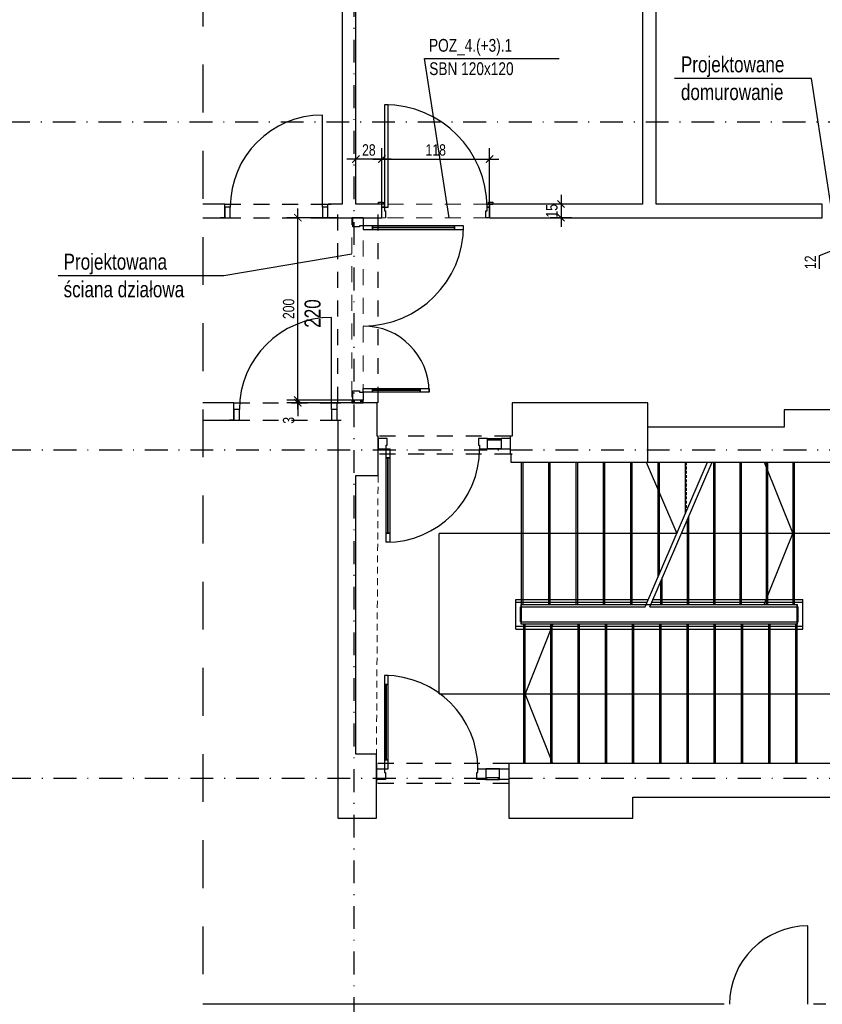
# Model space of a CAD drawing. Header units: metres. Extents: x -1557 to 3643, y -1033 to 1991.
# Tile 8 of 11: x 1221 to 2101, y -15 to 1065. Entities that reach past the tile are written whole.
import ezdxf

# ---------------------------------------------------------------- set-up
doc = ezdxf.new("R2010")
doc.units = ezdxf.units.M
doc.header["$LTSCALE"] = 50
doc.header["$MEASUREMENT"] = 0
for name, pattern in [('DO', [1, 0.5, -0.24, 0.02, -0.24]), ('DP', [0.63, 0.35, -0.28]), ('GESTRICHELT2', [0.09375, 0.0625, -0.03125]), ('Przer. długie kreski', [0.25, 0.15, -0.1])]:
    doc.linetypes.add(name, pattern=pattern)
for name, color, linetype in [('A_konstrukcja_', 7, 'Continuous'), ('A_schody', 7, 'Continuous'), ('A_ściany', 7, 'Continuous'), ('BS_lpd', 1, 'DP'), ('BS_odn', 1, 'Continuous'), ('BS_txs', 2, 'Continuous'), ('BS_wym', 1, 'Continuous'), ('BZ_odn', 1, 'Continuous'), ('BZ_osd', 1, 'DO'), ('BZ_txs', 2, 'Continuous'), ('k3_projektowane sciany', 2, 'Continuous'), ('k3_sciany istn', 1, 'DP')]:
    doc.layers.add(name, color=color, linetype=linetype)
doc.styles.add('BIKTS', font='bikromsw.shx', dxfattribs={"width": 0.8})
doc.styles.add('BIKWYM', font='bikromsw.shx', dxfattribs={"width": 0.8})
doc.dimstyles.new('BS_BGR_50', dxfattribs={"dimscale": 0.5, "dimtxt": 25, "dimasz": 1.666667, "dimexe": 0, "dimexo": 0, "dimgap": 0, "dimtad": 0, "dimdec": 1, "dimrnd": 0.5, "dimzin": 9, "dimdsep": 46, "dimtxsty": 'BIKWYM', "dimblk": 'NONE', "dimcen": 0, "dimse1": 1, "dimse2": 1, "dimclrd": 256, "dimclre": 256, "dimclrt": 7, "dimadec": 0, "dimazin": 0, "dimtfac": 0.033333, "dimtdec": 1, "dimtmove": 0, "dimatfit": 3, "dimldrblk": 'NONE', "dimfxl": 1, "dimtvp": 0.8, "dimtolj": 1, "dimarcsym": 0})
doc.dimstyles.new('BS_KP_50', dxfattribs={"dimscale": 0.5, "dimtxt": 25, "dimasz": 16, "dimexe": 24, "dimexo": 0, "dimgap": 0, "dimtad": 0, "dimdec": 1, "dimrnd": 0.5, "dimzin": 9, "dimdsep": 46, "dimtxsty": 'BIKWYM', "dimblk": 'ARCHTICK', "dimblk1": 'ARCHTICK', "dimblk2": 'WYM-KP', "dimcen": 0, "dimdle": 20, "dimclrd": 256, "dimclre": 256, "dimclrt": 7, "dimadec": 0, "dimazin": 0, "dimtfac": 0.033333, "dimtdec": 1, "dimtmove": 0, "dimatfit": 3, "dimldrblk": 'ARCHTICK', "dimfxl": 1, "dimtvp": 0.8, "dimtfillclr": 256, "dimtolj": 1, "dimarcsym": 0})
doc.dimstyles.new('BZ_BGR_50', dxfattribs={"dimscale": 0.5, "dimtxt": 25, "dimasz": 1.666667, "dimexe": 0, "dimexo": 0, "dimgap": 0, "dimtad": 0, "dimdec": 1, "dimrnd": 0.5, "dimzin": 9, "dimdsep": 46, "dimtxsty": 'BIKWYM', "dimblk": 'NONE', "dimcen": 0, "dimse1": 1, "dimse2": 1, "dimclrd": 256, "dimclre": 256, "dimclrt": 7, "dimadec": 0, "dimazin": 0, "dimtfac": 0.033333, "dimtdec": 1, "dimtmove": 0, "dimatfit": 3, "dimldrblk": 'NONE', "dimfxl": 1, "dimtvp": 0.8, "dimtolj": 1, "dimarcsym": 0})
pattern_1 = [(45, (-18805.569, -3858.441), (-5.7024626, 5.7024626), []), (45, (-18799.867, -3858.441), (-5.7024626, 5.7024626), [4.0323, -2.0161])]

# ---------------------------------------------------------------- blocks, each defined once
blk = doc.blocks.new('_ArchTick')
at = {"color": 0, "linetype": 'ByBlock', "const_width": 0.15}
blk.add_lwpolyline([(-0.5, -0.5), (0.5, 0.5)], dxfattribs=at)
blk = doc.blocks.new('*D208')
at = {"layer": 'BS_wym', "lineweight": -2}
for p, q in [((1525.7, 647.4), (1525.7, 655.4)), ((1584.9, 647.4), (1513.7, 647.4)), ((1568.7, 644.5), (1513.7, 644.5)), ((1525.7, 647.4), (1525.7, 644.5)), ((1525.7, 644.5), (1525.7, 629.8))]:
    blk.add_line(p, q, dxfattribs=at)
at = {"layer": 'Defpoints', "color": 0}
for p in [(1525.7, 644.5), (1568.7, 644.5), (1584.9, 647.4)]:
    blk.add_point(p, dxfattribs=at)
at = {"layer": 'BS_wym', "lineweight": -2, "xscale": 8, "yscale": 8, "zscale": 8}
for p, rotation in [((1525.7, 647.4), 270), ((1525.7, 644.5), 90)]:
    blk.add_blockref('_ArchTick', p, dxfattribs=dict(at, rotation=rotation))
at = {"layer": 'BS_wym', "color": 7, "insert": (1515.7, 625.2), "char_height": 12.5, "attachment_point": 5, "rotation": 90, "style": 'BIKWYM'}
blk.add_mtext('\\A1;3', dxfattribs=at)
blk = doc.blocks.new('WYM-KP')
blk.add_hatch(color=256).paths.add_polyline_path([(-3, 0, 1), (3, 0, 1)])
blk.add_circle((0, 0), 3)
blk = doc.blocks.new('*D209')
at = {"layer": 'BS_wym', "lineweight": -2}
for p, q in [((1525.7, 637.4), (1525.7, 857.4)), ((1569.4, 847.4), (1513.7, 847.4)), ((1584.9, 647.4), (1513.7, 647.4))]:
    blk.add_line(p, q, dxfattribs=at)
at = {"layer": 'Defpoints', "color": 0}
for p in [(1525.7, 847.4), (1569.4, 847.4), (1584.9, 647.4)]:
    blk.add_point(p, dxfattribs=at)
at = {"layer": 'BS_wym', "lineweight": -2, "xscale": 8, "yscale": 8, "zscale": 8}
for p, rotation in [((1525.7, 847.4), 90), ((1525.7, 647.4), 270)]:
    blk.add_blockref('_ArchTick', p, dxfattribs=dict(at, rotation=rotation))
at = {"layer": 'BS_wym', "color": 7, "insert": (1515.7, 747.4), "char_height": 12.5, "attachment_point": 5, "rotation": 90, "style": 'BIKWYM'}
blk.add_mtext('\\A1;200', dxfattribs=at)
blk = doc.blocks.new('_None')
blk = doc.blocks.new('*D210')
at = {"layer": 'BS_wym', "lineweight": -2}
for p, q in [((1589.4, 862.4), (1589.4, 923.6)), ((1617.9, 862.4), (1617.9, 923.6)), ((1627.9, 911.6), (1579.4, 911.6))]:
    blk.add_line(p, q, dxfattribs=at)
at = {"layer": 'Defpoints', "color": 0}
for p in [(1589.4, 911.6), (1589.4, 862.4), (1617.9, 862.4)]:
    blk.add_point(p, dxfattribs=at)
at = {"layer": 'BS_wym', "lineweight": -2, "xscale": 8, "yscale": 8, "zscale": 8, "rotation": 180}
blk.add_blockref('_ArchTick', (1589.4, 911.6), dxfattribs=at)
at = {"layer": 'BS_wym', "lineweight": -2, "xscale": 8, "yscale": 8, "zscale": 8}
blk.add_blockref('_ArchTick', (1617.9, 911.6), dxfattribs=at)
at = {"layer": 'BS_wym', "color": 7, "insert": (1603.6, 921.6), "char_height": 12.5, "attachment_point": 5, "style": 'BIKWYM'}
blk.add_mtext('\\A1;28', dxfattribs=at)
blk = doc.blocks.new('*D211')
at = {"layer": 'BS_wym', "lineweight": -2}
for p, q in [((1617.9, 862.4), (1617.9, 923.6)), ((1735.9, 862.4), (1735.9, 923.6)), ((1607.9, 911.6), (1745.9, 911.6))]:
    blk.add_line(p, q, dxfattribs=at)
at = {"layer": 'Defpoints', "color": 0}
for p in [(1735.9, 911.6), (1617.9, 862.4), (1735.9, 862.4)]:
    blk.add_point(p, dxfattribs=at)
at = {"layer": 'BS_wym', "lineweight": -2, "xscale": 8, "yscale": 8, "zscale": 8, "rotation": 180}
blk.add_blockref('_ArchTick', (1617.9, 911.6), dxfattribs=at)
at = {"layer": 'BS_wym', "lineweight": -2, "xscale": 8, "yscale": 8, "zscale": 8}
blk.add_blockref('_ArchTick', (1735.9, 911.6), dxfattribs=at)
at = {"layer": 'BS_wym', "color": 7, "insert": (1676.9, 921.6), "char_height": 12.5, "attachment_point": 5, "style": 'BIKWYM'}
blk.add_mtext('\\A1;118', dxfattribs=at)
blk = doc.blocks.new('*D212')
at = {"layer": 'BS_wym', "lineweight": -2}
for p, q in [((1814.2, 872.4), (1814.2, 837.4)), ((1825.6, 862.4), (1802.2, 862.4)), ((1825.6, 847.4), (1802.2, 847.4))]:
    blk.add_line(p, q, dxfattribs=at)
at = {"layer": 'Defpoints', "color": 0}
for p in [(1825.6, 862.4), (1814.2, 847.4), (1825.6, 847.4)]:
    blk.add_point(p, dxfattribs=at)
at = {"layer": 'BS_wym', "lineweight": -2, "xscale": 8, "yscale": 8, "zscale": 8}
for p, rotation in [((1814.2, 862.4), 90), ((1814.2, 847.4), 270)]:
    blk.add_blockref('_ArchTick', p, dxfattribs=dict(at, rotation=rotation))
at = {"layer": 'BS_wym', "color": 7, "insert": (1804.2, 854.9), "char_height": 12.5, "attachment_point": 5, "rotation": 90, "style": 'BIKWYM'}
blk.add_mtext('\\A1;15', dxfattribs=at)
blk = doc.blocks.new('*D225')
at = {"layer": 'BS_wym', "lineweight": -2}
for p, q in [((2266.9, 833.2), (2138.6, 833.2)), ((2150.6, 833.2), (2150.6, 841.2)), ((2150.6, 833.2), (2150.6, 821.2)), ((2097.5, 805.9), (2150.6, 827.2)), ((2266.9, 821.2), (2138.6, 821.2)), ((2150.6, 821.2), (2150.6, 813.2)), ((2097.5, 791.2), (2097.5, 805.9))]:
    blk.add_line(p, q, dxfattribs=at)
at = {"layer": 'Defpoints', "color": 0}
for p in [(2266.9, 833.2), (2150.6, 821.2), (2266.9, 821.2)]:
    blk.add_point(p, dxfattribs=at)
at = {"layer": 'BS_wym', "lineweight": -2, "xscale": 8, "yscale": 8, "zscale": 8}
for p, rotation in [((2150.6, 833.2), 270), ((2150.6, 821.2), 90)]:
    blk.add_blockref('_ArchTick', p, dxfattribs=dict(at, rotation=rotation))
at = {"layer": 'BS_wym', "color": 7, "insert": (2087.5, 798.5), "char_height": 12.5, "attachment_point": 5, "rotation": 90, "style": 'BIKWYM'}
blk.add_mtext('\\A1;12', dxfattribs=at)

msp = doc.modelspace()

# ---------------------------------------------------------------- hatches: boundary and pattern name
at = {"layer": 'k3_projektowane sciany', "linetype": 'Continuous'}
h = msp.add_hatch(dxfattribs=at)
h.set_pattern_fill('FP_65', color=256, scale=100, style=0, pattern_type=2)
h.set_pattern_definition(pattern_1)
h.paths.add_polyline_path([(1584.9, 644.5), (1586.2, 644.5), (1586.2, 647.4), (1585.9, 647.4), (1584.9, 647.4)])
h = msp.add_hatch(dxfattribs=at)
h.set_pattern_fill('FP_65', color=256, scale=100, style=0, pattern_type=2)
h.set_pattern_definition(pattern_1)
h.paths.add_polyline_path([(1586.2, 644.5), (1587.4, 644.5), (1587.4, 647.4), (1586.2, 647.4)])
h = msp.add_hatch(dxfattribs=at)
h.set_pattern_fill('FP_65', color=256, scale=100, style=0, pattern_type=2)
h.set_pattern_definition(pattern_1)
h.paths.add_polyline_path([(1594.9, 644.5), (1596.2, 644.5), (1596.2, 647.4), (1594.9, 647.4)])
h = msp.add_hatch(dxfattribs=at)
h.set_pattern_fill('FP_65', color=256, scale=100, style=0, pattern_type=2)
h.set_pattern_definition(pattern_1)
h.paths.add_polyline_path([(1596.2, 644.5), (1597.4, 644.5), (1597.4, 647.4), (1596.2, 647.4)])

# ---------------------------------------------------------------- linework, layer by layer
at = {"layer": 'A_konstrukcja_', "color": 1, "linetype": 'Przer. długie kreski', "lineweight": 13}
msp.add_line((1613.7, 564.6), (1611.9, 259), dxfattribs=at)
at = {"layer": 'A_schody', "color": 1, "linetype": 'GESTRICHELT2', "lineweight": 13}
msp.add_line((1951.8, 579.2), (1951.8, 525.9), dxfattribs=at)
at = {"layer": 'A_ściany', "color": 30, "linetype": 'Continuous', "lineweight": 13}
msp.add_line((1621.9, 847.4), (1617.9, 847.4), dxfattribs=at)
at = {"layer": 'BS_lpd', "ltscale": 3}
msp.add_lwpolyline([(1421.5, 1582.2), (1421.5, -337.1)], dxfattribs=at)
at = {"layer": 'BZ_osd'}
for p, q in [((1587.4, -382.4), (1587.4, 1629.4)), ((2432.1, 952.3), (-1311.5, 952.3)), ((2533.1, 592.3), (-1311.5, 592.3)), ((2533.1, 232.3), (-1311.5, 232.3))]:
    msp.add_line(p, q, dxfattribs=at)
at = {"layer": 'k3_projektowane sciany', "color": 252, "linetype": 'Continuous'}
for p, q in [((1620.7, 971.3), (1620.7, 858.9)), ((1624.7, 971.3), (1620.7, 971.3)), ((1624.7, 858.9), (1624.7, 971.3)), ((1734.6, 864.3), (1739.6, 864.3)), ((1734.6, 862.4), (1734.6, 864.3)), ((1739.6, 864.3), (1739.6, 862.4)), ((1620.4, 858.9), (1617.9, 858.9)), ((1617.9, 858.9), (1620.7, 858.9)), ((1620.4, 862.4), (1620.4, 858.9)), ((1620.7, 858.9), (1620.7, 854.9)), ((1620.7, 858.9), (1624.7, 858.9)), ((1620.7, 854.9), (1621.9, 854.9)), ((1621.9, 854.9), (1621.9, 847.4)), ((1731.9, 847.4), (1731.9, 854.9)), ((1731.9, 854.9), (1733.1, 854.9)), ((1733.1, 854.9), (1733.1, 858.9)), ((1733.1, 858.9), (1735.9, 858.9)), ((1733.4, 858.9), (1733.4, 862.4)), ((1733.4, 862.4), (1735.9, 862.4)), ((1735.9, 858.9), (1733.4, 858.9)), ((1739.6, 862.4), (1734.6, 862.4)), ((1735.9, 862.4), (1739.6, 862.4)), ((1735.9, 862.4), (1739.6, 862.4)), ((1586.2, 847.4), (1585.9, 847.4)), ((1585.9, 847.4), (1597.4, 847.4)), ((1585.9, 837.4), (1585.9, 847.4)), ((1586.2, 847.4), (1585.9, 847.4)), ((1587.4, 847.4), (1586.2, 847.4)), ((1587.4, 847.4), (1586.2, 847.4)), ((1594.9, 847.4), (1587.4, 847.4)), ((1594.9, 847.4), (1587.4, 847.4)), ((1596.2, 847.4), (1594.9, 847.4)), ((1596.2, 847.4), (1594.9, 847.4)), ((1597.4, 847.4), (1596.2, 847.4)), ((1597.4, 847.4), (1596.2, 847.4)), ((1597.4, 847.4), (1597.4, 838.6)), ((1735.9, 847.4), (1731.9, 847.4)), ((1593.4, 837.4), (1585.9, 837.4)), ((1597.4, 838.6), (1593.4, 838.6)), ((1593.4, 838.6), (1593.4, 837.4)), ((1607.4, 838.6), (1597.4, 838.6)), ((1597.4, 838.6), (1597.4, 834.6)), ((1597.4, 834.6), (1607.4, 834.6)), ((1607.4, 838.6), (1607.4, 836.6)), ((1697.4, 838.6), (1607.4, 838.6)), ((1607.4, 834.6), (1607.4, 838.6)), ((1607.4, 836.6), (1697.4, 836.6)), ((1607.4, 836.6), (1607.4, 834.6)), ((1697.4, 836.6), (1607.4, 836.6)), ((1697.4, 836.6), (1607.4, 836.6)), ((1607.4, 834.6), (1697.4, 834.6)), ((1697.4, 836.6), (1697.4, 838.6)), ((1707.4, 838.6), (1697.4, 838.6)), ((1697.4, 838.6), (1697.4, 834.6)), ((1697.4, 834.6), (1697.4, 836.6)), ((1697.4, 834.6), (1707.4, 834.6)), ((1707.4, 834.6), (1707.4, 838.6)), ((1597.4, 660.2), (1607.4, 660.2)), ((1597.4, 656.2), (1597.4, 660.2)), ((1607.4, 658.2), (1607.4, 660.2)), ((1607.4, 660.2), (1659.8, 660.2)), ((1607.4, 660.2), (1607.4, 656.2)), ((1659.8, 660.2), (1659.8, 658.2)), ((1659.8, 656.2), (1659.8, 660.2)), ((1659.8, 660.2), (1669.8, 660.2)), ((1669.8, 660.2), (1669.8, 656.2)), ((1585.9, 657.4), (1593.4, 657.4)), ((1585.9, 647.4), (1585.9, 657.4)), ((1593.4, 657.4), (1593.4, 656.2)), ((1593.4, 656.2), (1597.4, 656.2)), ((1597.4, 656.2), (1597.4, 647.4)), ((1607.4, 656.2), (1597.4, 656.2)), ((1607.4, 656.2), (1607.4, 658.2)), ((1607.4, 658.2), (1659.8, 658.2)), ((1659.8, 658.2), (1607.4, 658.2)), ((1659.8, 658.2), (1607.4, 658.2)), ((1659.8, 656.2), (1607.4, 656.2)), ((1659.8, 658.2), (1659.8, 656.2)), ((1669.8, 656.2), (1659.8, 656.2)), ((1585.9, 647.4), (1584.9, 647.4)), ((1586.2, 647.4), (1585.9, 647.4)), ((1586.2, 647.4), (1585.9, 647.4)), ((1597.4, 647.4), (1596.2, 647.4)), ((1597.4, 647.4), (1596.2, 647.4))]:
    msp.add_line(p, q, dxfattribs=at)
at = {"layer": 'k3_projektowane sciany', "linetype": 'DP', "lineweight": 5}
for p, q in [((1735.9, 862.4), (1617.9, 862.4)), ((1584.9, 650.7), (1584.9, 847.4)), ((1597.4, 647.4), (1597.4, 847.4)), ((1735.9, 847.4), (1617.9, 847.4))]:
    msp.add_line(p, q, dxfattribs=at)
at = {"layer": 'k3_projektowane sciany', "linetype": 'Continuous'}
for p, q in [((1597.4, 647.4), (1585.9, 647.4)), ((1586.2, 647.4), (1586.2, 644.5)), ((1587.4, 647.4), (1586.2, 647.4)), ((1587.4, 647.4), (1586.2, 647.4)), ((1587.4, 647.4), (1587.4, 644.5)), ((1594.9, 647.4), (1587.4, 647.4)), ((1594.9, 647.4), (1587.4, 647.4)), ((1594.9, 644.5), (1594.9, 647.4)), ((1596.2, 647.4), (1594.9, 647.4)), ((1596.2, 647.4), (1594.9, 647.4)), ((1596.2, 644.5), (1596.2, 647.4))]:
    msp.add_line(p, q, dxfattribs=at)
at = {"layer": 'k3_projektowane sciany', "flags": 128}
msp.add_lwpolyline([(2100.6, 847.4), (2100.6, 862.4)], dxfattribs=at)
at = {"layer": 'k3_projektowane sciany', "linetype": 'Continuous', "flags": 128}
for points in [[(1584.9, 647.4), (1584.9, 644.5)], [(1584.9, 644.5), (1586.2, 644.5)], [(1586.2, 644.5), (1587.4, 644.5)], [(1587.4, 644.5), (1594.9, 644.5)], [(1594.9, 644.5), (1596.2, 644.5)], [(1596.2, 644.5), (1597.4, 644.5)], [(1597.4, 644.5), (1597.4, 647.4)]]:
    msp.add_lwpolyline(points, dxfattribs=at)
at = {"layer": 'k3_projektowane sciany', "color": 252, "linetype": 'Continuous'}
for centre, radius, start, end in [((1620.7, 858.9), 112.4, 0, 90), ((1597.4, 838.6), 110, 270, 0), ((1597.4, 656.2), 72.4, 0, 90)]:
    msp.add_arc(centre, radius, start, end, dxfattribs=at)
at = {"layer": 'k3_sciany istn', "linetype": 'Continuous'}
for p, q in [((1552.6, 858.9), (1552.6, 959.9)), ((1614.2, 862.4), (1614.2, 864.3)), ((1614.2, 864.3), (1619.2, 864.3)), ((1619.2, 864.3), (1619.2, 862.4)), ((1445.6, 862.4), (1441.9, 862.4)), ((1445.6, 862.4), (1441.9, 862.4)), ((1445.6, 858.9), (1445.6, 862.4)), ((1445.6, 858.9), (1445.6, 862.4)), ((1445.6, 847.4), (1445.6, 858.9)), ((1451.6, 858.9), (1445.6, 858.9)), ((1445.6, 858.9), (1445.6, 847.4)), ((1445.6, 847.4), (1445.6, 858.9)), ((1451.6, 847.4), (1451.6, 858.9)), ((1558.6, 858.9), (1552.6, 858.9)), ((1552.6, 858.9), (1552.6, 847.4)), ((1558.6, 862.4), (1562.3, 862.4)), ((1558.6, 858.9), (1558.6, 862.4)), ((1558.6, 858.9), (1558.6, 862.4)), ((1558.6, 862.4), (1562.3, 862.4)), ((1558.6, 847.4), (1558.6, 858.9)), ((1558.6, 847.4), (1558.6, 858.9)), ((1558.6, 847.4), (1558.6, 858.9)), ((1617.9, 862.4), (1614.2, 862.4)), ((1619.2, 862.4), (1614.2, 862.4)), ((1617.9, 862.4), (1614.2, 862.4)), ((1617.9, 858.9), (1617.9, 862.4)), ((1617.9, 858.9), (1617.9, 862.4)), ((1617.9, 858.9), (1617.9, 862.4)), ((1617.9, 847.4), (1617.9, 858.9)), ((1617.9, 847.4), (1617.9, 858.9)), ((1617.9, 847.4), (1617.9, 858.9)), ((1735.9, 858.9), (1735.9, 862.4)), ((1735.9, 862.4), (1735.9, 858.9)), ((1735.9, 858.9), (1735.9, 862.4)), ((1735.9, 847.4), (1735.9, 858.9)), ((1735.9, 858.9), (1735.9, 847.4)), ((1735.9, 847.4), (1735.9, 858.9)), ((1445.6, 847.4), (1440.9, 847.4)), ((1445.6, 847.4), (1440.9, 847.4)), ((1445.6, 847.4), (1451.6, 847.4)), ((1552.6, 847.4), (1558.6, 847.4)), ((1558.6, 847.4), (1563.3, 847.4)), ((1558.6, 847.4), (1563.3, 847.4)), ((1585.9, 847.4), (1584.9, 847.4)), ((1562.7, 637), (1562.7, 738)), ((1455.7, 644.5), (1452, 644.5)), ((1455.7, 644.5), (1452, 644.5)), ((1455.7, 637), (1455.7, 644.5)), ((1455.7, 637), (1455.7, 644.5)), ((1455.7, 625.5), (1455.7, 637)), ((1461.7, 637), (1455.7, 637)), ((1455.7, 637), (1455.7, 625.5)), ((1455.7, 625.5), (1455.7, 637)), ((1461.7, 625.5), (1461.7, 637)), ((1568.7, 637), (1562.7, 637)), ((1562.7, 637), (1562.7, 625.5)), ((1568.7, 644.5), (1572.4, 644.5)), ((1568.7, 637), (1568.7, 644.5)), ((1568.7, 637), (1568.7, 644.5)), ((1568.7, 644.5), (1572.4, 644.5)), ((1568.7, 625.5), (1568.7, 637)), ((1568.7, 625.5), (1568.7, 637)), ((1568.7, 625.5), (1568.7, 637)), ((1455.7, 625.5), (1451, 625.5)), ((1455.7, 625.5), (1451, 625.5)), ((1455.7, 625.5), (1461.7, 625.5)), ((1562.7, 625.5), (1568.7, 625.5)), ((1568.7, 625.5), (1573.4, 625.5)), ((1568.7, 625.5), (1573.4, 625.5)), ((1613.7, 605.4), (1613.7, 607.9)), ((1613.7, 593.9), (1613.7, 605.4)), ((1613.7, 605.4), (1613.7, 593.9)), ((1623.7, 605.4), (1613.7, 605.4)), ((1613.7, 593.9), (1613.7, 605.4)), ((1623.7, 597.9), (1623.7, 605.4)), ((1723.7, 605.4), (1723.7, 597.9)), ((1733.7, 605.4), (1723.7, 605.4)), ((1733.7, 593.9), (1733.7, 605.4)), ((1733.7, 605.4), (1748.7, 605.4)), ((1733.7, 593.9), (1733.7, 605.4)), ((1758.7, 605.4), (1748.7, 605.4)), ((1748.7, 605.4), (1748.7, 593.9)), ((1748.7, 605.4), (1748.7, 593.9)), ((1758.7, 605.4), (1758.7, 607.9)), ((1758.7, 593.9), (1758.7, 605.4)), ((1758.7, 593.9), (1758.7, 605.4)), ((1758.7, 593.9), (1758.7, 605.4)), ((1613.7, 587.9), (1613.7, 593.9)), ((1613.7, 593.9), (1622.5, 593.9)), ((1622.5, 593.9), (1622.5, 597.9)), ((1622.5, 597.9), (1623.7, 597.9)), ((1622.5, 583.9), (1622.5, 593.9)), ((1622.5, 593.9), (1626.5, 593.9)), ((1626.5, 593.9), (1626.5, 583.9)), ((1723.7, 597.9), (1724.9, 597.9)), ((1724.9, 597.9), (1724.9, 593.9)), ((1724.9, 593.9), (1733.7, 593.9)), ((1748.7, 603.6), (1733.7, 603.6)), ((1748.7, 593.9), (1733.7, 593.9)), ((1733.7, 593.9), (1748.7, 593.9)), ((1748.7, 593.9), (1758.7, 593.9)), ((1758.7, 587.9), (1758.7, 593.9)), ((1622.5, 583.9), (1624.5, 583.9)), ((1622.5, 501.5), (1622.5, 583.9)), ((1626.5, 583.9), (1622.5, 583.9)), ((1624.5, 583.9), (1624.5, 501.5)), ((1624.5, 583.9), (1626.5, 583.9)), ((1624.5, 501.5), (1624.5, 583.9)), ((1624.5, 501.5), (1624.5, 583.9)), ((1626.5, 583.9), (1626.5, 501.5)), ((1770.7, 579.2), (1770.7, 401.8)), ((1772.2, 579.2), (1772.2, 423.2)), ((1800.6, 579.2), (1800.6, 423.2)), ((1802.1, 579.2), (1802.1, 423.2)), ((1830.6, 579.2), (1830.6, 423.2)), ((1832.1, 579.2), (1832.1, 423.2)), ((1860.5, 579.2), (1860.5, 423.2)), ((1862, 579.2), (1862, 423.2)), ((1890.4, 579.2), (1890.4, 423.2)), ((1891.9, 579.2), (1891.9, 423.2)), ((1906.5, 420.7), (1974.8, 579.2)), ((1907.6, 579.2), (1941.2, 501.2)), ((1911.5, 420.7), (1979.8, 579.2)), ((1920.4, 579.2), (1920.4, 452.9)), ((1921.9, 579.2), (1921.9, 456.4)), ((1950.3, 579.2), (1950.3, 522.4)), ((1981.3, 579.2), (1981.3, 423.2)), ((1982.8, 579.2), (1982.8, 423.2)), ((2010.2, 579.2), (2010.2, 423.2)), ((2011.7, 579.2), (2011.7, 423.2)), ((2037, 579.2), (2068.2, 501.2)), ((2039.2, 579.2), (2039.2, 423.2)), ((2040.7, 579.2), (2040.7, 423.2)), ((2068.2, 579.2), (2068.2, 423.2)), ((2069.7, 579.2), (2069.7, 423.2)), ((1953.8, 518.9), (1953.8, 423.2)), ((1952.3, 515.4), (1952.3, 423.2)), ((1624.5, 501.5), (1622.5, 501.5)), ((1622.5, 491.5), (1622.5, 501.5)), ((1622.5, 501.5), (1626.5, 501.5)), ((1626.5, 501.5), (1624.5, 501.5)), ((1626.5, 501.5), (1626.5, 491.5)), ((1941.2, 501.2), (1680.7, 501.2)), ((1680.7, 325.4), (1680.7, 501.2)), ((2158, 501.2), (1946.2, 501.2)), ((2037, 423.2), (2068.2, 501.2)), ((1626.5, 491.5), (1622.5, 491.5)), ((1923.3, 448.1), (1923.3, 423.2)), ((1924.8, 451.6), (1924.8, 423.2)), ((1764.7, 428.7), (1910, 428.7)), ((1764.7, 396.3), (1764.7, 428.7)), ((1764.7, 425.7), (1908.7, 425.7)), ((1770.7, 423.2), (1907.6, 423.2)), ((1912.6, 423.2), (2073.1, 423.2)), ((1913.7, 425.7), (2079.1, 425.7)), ((1915, 428.7), (2079.1, 428.7)), ((2073.1, 249), (2073.1, 423.2)), ((2079.1, 396.3), (2079.1, 428.7)), ((1769.7, 420.7), (1906.5, 420.7)), ((1769.7, 404.3), (1769.7, 420.7)), ((1911.5, 420.7), (2074.1, 420.7)), ((2074.1, 404.3), (2074.1, 420.7)), ((1769.7, 404.3), (2074.1, 404.3)), ((2073.1, 401.8), (1770.7, 401.8)), ((1773.3, 249), (1773.3, 401.8)), ((1774.8, 249), (1774.8, 401.8)), ((1805.3, 401.8), (1774.8, 325.4)), ((1803.1, 249), (1803.1, 401.8)), ((1804.6, 249), (1804.6, 401.8)), ((1832.9, 249), (1832.9, 401.8)), ((1834.4, 249), (1834.4, 401.8)), ((1862.8, 249), (1862.8, 401.8)), ((1864.3, 249), (1864.3, 401.8)), ((1892.6, 249), (1892.6, 401.8)), ((1894.1, 249), (1894.1, 401.8)), ((1922.4, 249), (1922.4, 401.8)), ((1923.9, 249), (1923.9, 401.8)), ((1952.3, 249), (1952.3, 401.8)), ((1953.8, 249), (1953.8, 401.8)), ((1982.1, 249), (1982.1, 401.8)), ((1983.6, 249), (1983.6, 401.8)), ((2011.9, 249), (2011.9, 401.8)), ((2013.4, 249), (2013.4, 401.8)), ((2041.8, 249), (2041.8, 401.8)), ((2043.3, 249), (2043.3, 401.8)), ((2071.6, 249), (2071.6, 401.8)), ((1764.7, 399.3), (2079.1, 399.3)), ((1764.7, 396.3), (2079.1, 396.3)), ((1620.7, 345.4), (1620.7, 335.4)), ((1624.7, 345.4), (1620.7, 345.4)), ((1622.7, 335.4), (1620.7, 335.4)), ((1620.7, 335.4), (1620.7, 253)), ((1620.7, 335.4), (1624.7, 335.4)), ((1622.7, 253), (1622.7, 335.4)), ((1624.7, 335.4), (1622.7, 335.4)), ((1622.7, 335.4), (1622.7, 253)), ((1622.7, 335.4), (1622.7, 253)), ((1624.7, 335.4), (1624.7, 345.4)), ((1624.7, 253), (1624.7, 335.4)), ((1680.7, 325.4), (2158, 325.4)), ((1805.3, 249), (1774.8, 325.4)), ((1611.9, 249), (1611.9, 243)), ((1620.7, 253), (1622.7, 253)), ((1624.7, 253), (1620.7, 253)), ((1620.7, 253), (1620.7, 243)), ((1622.7, 253), (1624.7, 253)), ((1624.7, 243), (1624.7, 253)), ((1756.9, 249), (1756.9, 243)), ((1611.9, 243), (1611.9, 231.5)), ((1611.9, 231.5), (1611.9, 243)), ((1611.9, 243), (1620.7, 243)), ((1611.9, 243), (1611.9, 231.5)), ((1620.7, 243), (1620.7, 239)), ((1620.7, 243), (1624.7, 243)), ((1620.7, 239), (1621.9, 239)), ((1621.9, 239), (1621.9, 231.5)), ((1721.9, 231.5), (1721.9, 239)), ((1721.9, 239), (1723.1, 239)), ((1723.1, 239), (1723.1, 243)), ((1723.1, 243), (1731.9, 243)), ((1731.9, 243), (1731.9, 231.5)), ((1746.9, 243), (1731.9, 243)), ((1731.9, 243), (1731.9, 231.5)), ((1731.9, 243), (1746.9, 243)), ((1746.9, 231.5), (1746.9, 243)), ((1746.9, 243), (1756.9, 243)), ((1746.9, 231.5), (1746.9, 243)), ((1756.9, 243), (1756.9, 231.5)), ((1756.9, 243), (1756.9, 231.5)), ((1756.9, 243), (1756.9, 231.5)), ((1611.9, 231.5), (1611.9, 227)), ((1621.9, 231.5), (1611.9, 231.5)), ((1731.9, 231.5), (1721.9, 231.5)), ((1746.9, 233.3), (1731.9, 233.3)), ((1731.9, 231.5), (1746.9, 231.5)), ((1756.9, 231.5), (1746.9, 231.5)), ((1756.9, 231.5), (1756.9, 227)), ((2084.9, -15.2), (2084.9, 70.8))]:
    msp.add_line(p, q, dxfattribs=at)
at = {"layer": 'k3_sciany istn', "linetype": 'DP'}
for p, q in [((1445.6, 862.4), (1558.6, 862.4)), ((1569.4, 644.5), (1569.4, 860.7)), ((1613.7, 644.5), (1613.7, 860.7)), ((1445.6, 847.4), (1558.6, 847.4)), ((1455.7, 644.5), (1568.7, 644.5)), ((1455.7, 625.5), (1568.7, 625.5)), ((1758.7, 607.9), (1613.7, 607.9)), ((1758.7, 587.9), (1613.7, 587.9)), ((1756.9, 249), (1611.9, 249)), ((1756.9, 227), (1611.9, 227))]:
    msp.add_line(p, q, dxfattribs=at)
at = {"layer": 'k3_sciany istn', "linetype": 'Continuous', "flags": 128}
for points in [[(1574.4, 1490.4), (1574.4, 862.4)], [(1589.4, 862.4), (1589.4, 1490.4)], [(1903.4, 1491.4), (1903.4, 862.4)], [(1918.4, 862.4), (1918.4, 1482.9)], [(1445.6, 862.4), (1421.5, 862.4)], [(1574.4, 862.4), (1558.6, 862.4)], [(1617.9, 862.4), (1589.4, 862.4)], [(1903.4, 862.4), (1735.9, 862.4)], [(2100.6, 862.4), (1918.4, 862.4)], [(1421.5, 847.4), (1445.6, 847.4)], [(1558.6, 847.4), (1617.9, 847.4)], [(1735.9, 847.4), (2100.6, 847.4)], [(1455.7, 644.5), (1421.5, 644.5)], [(1612.7, 644.5), (1568.7, 644.5)], [(1612.7, 607.9), (1612.7, 644.5)], [(1909.3, 644.5), (1760.8, 644.5)], [(1760.8, 644.5), (1760.8, 607.9)], [(1909.3, 579.2), (1909.3, 644.5)], [(2109.7, 636.7), (2058.7, 636.7)], [(2058.7, 636.7), (2058.7, 617.7)], [(1421.5, 625.5), (1455.7, 625.5)], [(1568.7, 625.5), (1569.4, 625.5)], [(1569.4, 625.5), (1569.4, 564.6)], [(2058.7, 617.7), (1909.3, 617.7)], [(1613.7, 607.9), (1612.7, 607.9)], [(1760.8, 607.9), (1758.7, 607.9)], [(1613.7, 564.6), (1613.7, 587.9)], [(1758.7, 587.9), (1760.8, 587.9)], [(1760.8, 587.9), (1759.3, 587.9)], [(1759.3, 587.9), (1759.3, 579.2)], [(1759.3, 579.2), (1909.3, 579.2)], [(1909.3, 579.2), (2058.7, 579.2)], [(2058.7, 579.2), (2109.7, 579.2)], [(1569.4, 564.6), (1569.4, 259)], [(1589.4, 564.6), (1613.7, 564.6)], [(1589.4, 259), (1589.4, 564.6)], [(1569.4, 259), (1569.4, 189)], [(1611.9, 259), (1589.4, 259)], [(1611.9, 189), (1611.9, 259)], [(1893, 249), (1756.9, 249)], [(2232.9, 249), (1893, 249)], [(1756.9, 227), (1756.9, 189)], [(1893, 212.1), (2230.3, 212.1)], [(1893, 189), (1893, 212.1)], [(1569.4, 189), (1611.9, 189)], [(1756.9, 189), (1893, 189)], [(1992.9, -15.2), (1421.5, -15.2)], [(2104.4, -15.2), (2090.9, -15.2)]]:
    msp.add_lwpolyline(points, dxfattribs=at)
msp.add_lwpolyline([(1770.7, 401.8), (1770.7, 423.2), (2073.1, 423.2), (2073.1, 401.8)], close=True, dxfattribs=at)
at = {"layer": 'k3_sciany istn', "linetype": 'Continuous'}
for centre, radius, start, end in [((1552.6, 858.9), 101, 90, 180), ((1562.7, 637), 101, 90, 180), ((1622.5, 593.9), 102.4, 270, 0), ((1620.7, 243), 102.4, 0, 90), ((2084.9, -15.2), 86, 90, 180)]:
    msp.add_arc(centre, radius, start, end, dxfattribs=at)

# ---------------------------------------------------------------- texts
at = {"layer": 'BS_txs', "style": 'BIKTS', "width": 0.8}
for s, p in [('Projektowane ', (1945.6, 1006.8)), ('domurowanie', (1945.6, 976.4))]:
    msp.add_text(s, height=17.5, dxfattribs=at).set_placement(p)
at = {"layer": 'BZ_txs', "style": 'BIKTS', "width": 0.8}
for s, height, p in [('POZ_4.(+3).1', 14, (1669.5, 1029.4)), ('SBN 120x120', 14, (1669.8, 1003.8)), ('Projektowana', 17.5, (1269, 790.4)), ('ściana działowa', 17.5, (1269, 760.1))]:
    msp.add_text(s, height=height, dxfattribs=at).set_placement(p)
msp.add_text('220', height=17.5, rotation=90, dxfattribs=at).set_placement((1550.6, 726.7))

# ---------------------------------------------------------------- dimensions: what is measured, and where the dimension line sits
at = {"layer": 'BS_wym'}
for base, p1, p2, picture, middle in [((1589.4019, 911.6257), (1617.8819, 862.407), (1589.4019, 862.407), '*D210', (1603.6419, 921.6257)), ((1735.9, 911.6), (1617.9, 862.4), (1735.9, 862.4), '*D211', (1676.9, 921.6))]:
    dim = msp.add_linear_dim(base=base, p1=p1, p2=p2, dimstyle='BS_KP_50', override={"dimdec": 0, "dimrnd": 1, "dimatfit": 1}, dxfattribs=at)
    dim.commit()
    dim.dimension.update_dxf_attribs({"geometry": picture, "text_midpoint": middle})
for base, p1, p2, picture, middle in [((1814.2, 847.4), (1825.6, 862.4), (1825.6, 847.4), '*D212', (1804.2, 854.9)), ((1525.7, 847.4), (1584.9, 647.4), (1569.4, 847.4), '*D209', (1515.7, 747.4)), ((1525.7, 644.5), (1584.9, 647.4), (1568.7, 644.5), '*D208', (1515.7, 625.2))]:
    dim = msp.add_linear_dim(base=base, p1=p1, p2=p2, angle=90, dimstyle='BS_KP_50', override={"dimdec": 0, "dimrnd": 1, "dimatfit": 1}, dxfattribs=at)
    dim.commit()
    dim.dimension.update_dxf_attribs({"geometry": picture, "text_midpoint": middle})
dim = msp.add_linear_dim(base=(2150.6, 821.2), p1=(2266.9, 833.2), p2=(2266.9, 821.2), angle=90, dimstyle='BS_KP_50', override={"dimdec": 0, "dimrnd": 1, "dimtmove": 1, "dimatfit": 1}, dxfattribs=at)
dim.commit()
dim.dimension.update_dxf_attribs({"geometry": '*D225', "text_midpoint": (2097.5, 805.9), "dimtype": 160})

# ---------------------------------------------------------------- leaders
at = {"layer": 'BS_odn'}
msp.add_leader([(2110.7, 856.8), (2088.6, 1000.1), (1938.6, 1000.1)], dimstyle='BS_BGR_50', dxfattribs=at)
at = {"layer": 'BZ_odn'}
for points in [[(1691.7, 847.4), (1664.4, 1022), (1812.3, 1022)], [(1584.9, 807.4), (1444.5, 783.7), (1263.2, 783.7)]]:
    msp.add_leader(points, dimstyle='BZ_BGR_50', dxfattribs=at)

doc.saveas('drawing.dxf')
